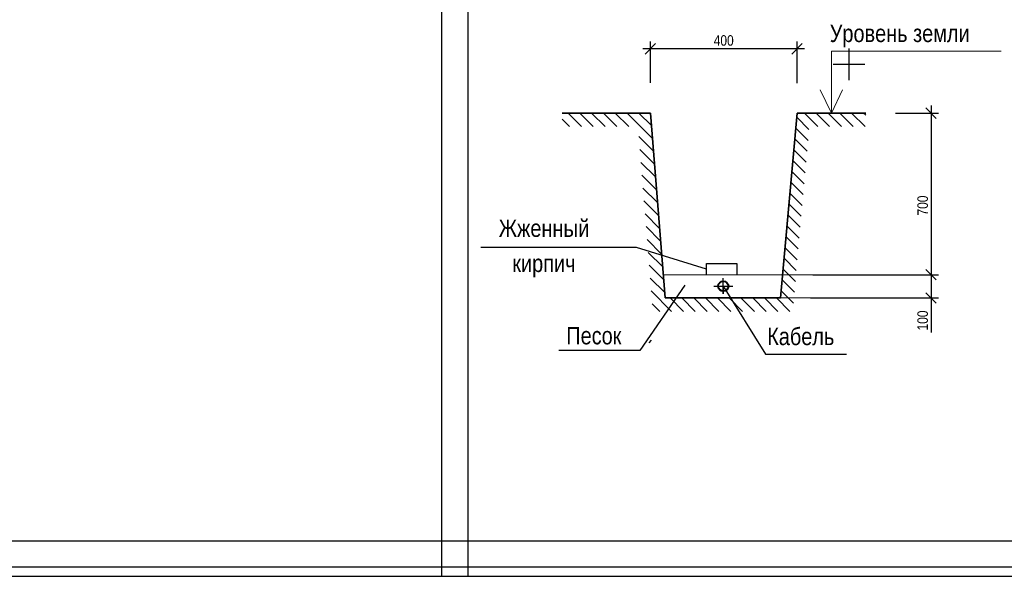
# Model space of a CAD drawing. Header units: millimetres. Extents: x -257011 to 237647566, y 2784933 to 6706507.
# Tile 43 of 256: x 10612030 to 10705133, y 2784933 to 2837538. Entities that reach past the tile are written whole.
import ezdxf

# ---------------------------------------------------------------- set-up
doc = ezdxf.new("R2010")
doc.units = ezdxf.units.MM
doc.header["$LTSCALE"] = 1000
doc.header["$PDMODE"] = 32
doc.header["$PDSIZE"] = 0.3
for name, color, linetype in [('(001) Сетка', 92, 'Continuous'), ('(002) Рамка', 7, 'Continuous'), ('kcd_tx', 7, 'Continuous')]:
    doc.layers.add(name, color=color, linetype=linetype)
doc.layers.add('элек 0.4', color=40, linetype='Continuous', lineweight=40)
doc.styles.get("Standard").update_dxf_attribs({"font": 'ARIALN.TTF'})
doc.styles.add('WMF-Times New Roman0', font='times.ttf')
doc.dimstyles.new('ISO-25_WS', dxfattribs={"dimscale": 141.414141, "dimtxt": 7, "dimasz": 7, "dimexe": 5, "dimexo": 20, "dimgap": 2, "dimtad": 1, "dimdec": 0, "dimdsep": 46, "dimtxsty": 'Standard', "dimblk": 'OBLIQUE', "dimcen": 2.5, "dimdle": 5, "dimclrd": 5, "dimclre": 5, "dimclrt": 5, "dimadec": 0, "dimazin": 0, "dimtfac": 1, "dimtdec": 0, "dimtmove": 0, "dimatfit": 3, "dimldrblk": 'OBLIQUE', "dimfxl": 0, "dimtolj": 1, "dimtzin": 0, "dimlwd": 30, "dimlwe": 30, "dimarcsym": 0})

# ---------------------------------------------------------------- blocks, each defined once
blk = doc.blocks.new('dhyjfyuk')
at = {"style": 'WMF-Times New Roman0'}
for s, insert, char_height, width, attachment_point in [('\\pi3453.25486;Samarqand viloyati Toyloq tumani "Хоnсhоrbоg\'" МFY dagi 11-son \\P\\pi1816.32378;maktabni rekonstruksiya qilish. (360 o\'quvchi o\'rinli qo\'shimcha bino \\P\\pi27327.21058;qurish).', (4414694, -1193420), 1400, 60812.6, 4), ('\\pi12888.864;{\\fTimes New Roman|b1|i0|c204|p18;\\C0;MCHJ\\P\\pi2815.884;"PARVIZ  PROEKT  SERVIS"\\P\\pi9383.364;Samarqand sh.\\C256; }', (4448452, -1205594), 1200, 29788.7, 1)]:
    blk.add_mtext(s, dxfattribs=dict(at, insert=insert, char_height=char_height, width=width, attachment_point=attachment_point))
blk = doc.blocks.new('Setka')
at = {"layer": '(001) Сетка'}
for p, q in [((0, 1.5), (0, -1.5)), ((-1.5, 0), (1.5, 0))]:
    blk.add_line(p, q, dxfattribs=at)
blk = doc.blocks.new('_Oblique')
at = {"color": 0, "linetype": 'ByBlock', "lineweight": -2}
blk.add_line((-0.5, -0.5), (0.5, 0.5), dxfattribs=at)
blk = doc.blocks.new('*D2062')
at = {"layer": 'Defpoints', "color": 0, "lineweight": 50, "transparency": 16777216}
for p in [(10671664, 2834782), (10671664, 2828759, 387842), (10685535, 2828711, 387842)]:
    blk.add_point(p, dxfattribs=at)
at = {"layer": 'kcd_tx', "color": 5, "lineweight": 30, "transparency": 16777216}
for p, q in [((10671664, 2831587), (10671664, 2835489)), ((10685535, 2831540), (10685535, 2835489)), ((10686242, 2834782), (10670957, 2834782))]:
    blk.add_line(p, q, dxfattribs=at)
at = {"layer": 'kcd_tx', "color": 5, "lineweight": 30, "transparency": 16777216, "xscale": 989.89898989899, "yscale": 989.89898989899, "zscale": 989.89898989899, "rotation": 180}
blk.add_blockref('_Oblique', (10671664, 2834782), dxfattribs=at)
at = {"layer": 'kcd_tx', "color": 5, "lineweight": 30, "transparency": 16777216, "xscale": 989.89898989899, "yscale": 989.89898989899, "zscale": 989.89898989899}
blk.add_blockref('_Oblique', (10685535, 2834782), dxfattribs=at)
at = {"layer": 'kcd_tx', "color": 5, "lineweight": 0, "transparency": 16777216, "insert": (10678600, 2835571), "char_height": 989.9, "attachment_point": 5}
blk.add_mtext('\\A1;400', dxfattribs=at)
blk = doc.blocks.new('*D2063')
at = {"layer": 'Defpoints', "color": 0, "lineweight": 50, "transparency": 16777216}
for p in [(10692024, 2828711, 387842), (10683965, 2811239, 387842), (10698205, 2811239)]:
    blk.add_point(p, dxfattribs=at)
at = {"layer": 'kcd_tx', "color": 5, "lineweight": 30, "transparency": 16777216}
for p, q in [((10698205, 2829419), (10698205, 2810532)), ((10694853, 2828711), (10698912, 2828711)), ((10686794, 2811239), (10698912, 2811239))]:
    blk.add_line(p, q, dxfattribs=at)
at = {"layer": 'kcd_tx', "color": 5, "lineweight": 30, "transparency": 16777216, "xscale": 989.89898989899, "yscale": 989.89898989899, "zscale": 989.89898989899}
for p, rotation in [((10698205, 2828711), 90), ((10698205, 2811239), 270)]:
    blk.add_blockref('_Oblique', p, dxfattribs=dict(at, rotation=rotation))
at = {"layer": 'kcd_tx', "color": 5, "lineweight": 0, "transparency": 16777216, "insert": (10697417, 2819975), "char_height": 989.9, "attachment_point": 5, "rotation": 90}
blk.add_mtext('\\A1;700', dxfattribs=at)
blk = doc.blocks.new('*D2064')
at = {"layer": 'Defpoints', "color": 0, "lineweight": 50, "transparency": 16777216}
for p in [(10684210, 2813435, 387842), (10684210, 2811239, 387842), (10698205, 2811239)]:
    blk.add_point(p, dxfattribs=at)
at = {"layer": 'kcd_tx', "color": 5, "lineweight": 30, "transparency": 16777216}
for p, q in [((10698205, 2814142), (10698205, 2811239)), ((10687038, 2813435), (10698912, 2813435)), ((10687038, 2811239), (10698912, 2811239)), ((10698205, 2811239), (10698205, 2807969))]:
    blk.add_line(p, q, dxfattribs=at)
at = {"layer": 'kcd_tx', "color": 5, "lineweight": 30, "transparency": 16777216, "xscale": 989.89898989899, "yscale": 989.89898989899, "zscale": 989.89898989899}
for p, rotation in [((10698205, 2813435), 90), ((10698205, 2811239), 270)]:
    blk.add_blockref('_Oblique', p, dxfattribs=dict(at, rotation=rotation))
at = {"layer": 'kcd_tx', "color": 5, "lineweight": 0, "transparency": 16777216, "insert": (10697417, 2809109), "char_height": 989.9, "width": 4434.75, "attachment_point": 5, "rotation": 90}
blk.add_mtext('\\A1;100', dxfattribs=at)

msp = doc.modelspace()

# ---------------------------------------------------------------- hatches: boundary and pattern name
at = {"lineweight": 9}
h = msp.add_hatch(dxfattribs=at)
h.set_pattern_fill('ANSI31', color=0, scale=32734.675425, angle=90, style=0)
h.set_pattern_definition([(135, (8402792, 3248173.8), (-558.74512, -558.74512), [])])
h.paths.add_polyline_path([(10692024.225, 2827447.191), (10686690.828, 2827447.191), (10685121.146, 2809974.599), (10671899.317, 2809974.599), (10670497.305, 2827447.191), (10663329.991, 2827447.191), (10663329.991, 2828711.487), (10671664.217, 2828711.487), (10673066.228, 2811238.894), (10683965.339, 2811238.894), (10685535.021, 2828711.487), (10692024.225, 2828711.487)])

# ---------------------------------------------------------------- linework, layer by layer
at = {"color": 0, "lineweight": 18}
for p, q in [((10688779.623, 2828711.487, 387842.322), (10688779.623, 2834561.07, 387842.322)), ((10688779.623, 2834561.07, 387842.322), (10704833.684, 2834561.07, 387842.322)), ((10688779.623, 2828711.487, 387842.322), (10687730.971, 2830897.574, 387842.322)), ((10688779.623, 2828711.487, 387842.322), (10689828.276, 2830897.574, 387842.322))]:
    msp.add_line(p, q, dxfattribs=at)
at = {"color": 0, "lineweight": 35}
for p, q in [((10671664.217, 2828711.487, 387842.322), (10663329.991, 2828711.487, 387842.322)), ((10673066.228, 2811238.894, 387842.322), (10671664.217, 2828711.487, 387842.322)), ((10685535.021, 2828711.487, 387842.322), (10683965.339, 2811238.894, 387842.322)), ((10692024.225, 2828711.487, 387842.322), (10685535.021, 2828711.487, 387842.322)), ((10683965.339, 2811238.894, 387842.322), (10673066.228, 2811238.894, 387842.322))]:
    msp.add_line(p, q, dxfattribs=at)
at = {"color": 7, "linetype": 'Continuous', "lineweight": 25}
for p, q in [((10670351.878, 2816009.004, 387842.322), (10655624.511, 2816009.004, 387842.322)), ((10676971.694, 2813962.281, 387842.322), (10670351.878, 2816009.004, 387842.322)), ((10678562.156, 2811629.205, 387842.322), (10678562.156, 2813106.667, 387842.322)), ((10674937.93, 2812456.31, 387842.322), (10670655.662, 2806279.832, 387842.322)), ((10677664.621, 2812347.428, 387842.322), (10679459.691, 2812347.428, 387842.322)), ((10678562.156, 2812367.936, 387842.322), (10682563.782, 2805913.305, 387842.322)), ((10678562.156, 2812347.428, 387842.322), (10678562.156, 2811629.205, 387842.322)), ((10670655.662, 2806279.832, 387842.322), (10663010.739, 2806279.832, 387842.322)), ((10682563.782, 2805913.305, 387842.322), (10690208.706, 2805913.305, 387842.322))]:
    msp.add_line(p, q, dxfattribs=at)
at = {"color": 0, "lineweight": 9}
msp.add_line((10684162.618, 2813434.875, 387842.322), (10672890.022, 2813434.875, 387842.322), dxfattribs=at)
at = {"color": 7, "lineweight": 9}
for p, q in [((10684210.03, 2813434.875, 387842.322), (10695515.042, 2813434.875, 387842.322)), ((10684012.75, 2811238.894, 387842.322), (10695515.042, 2811238.894, 387842.322))]:
    msp.add_line(p, q, dxfattribs=at)
at = {"color": 250}
msp.add_lwpolyline([(10505941.78, 2785816.901), (10800411.477, 2785816.901), (10800411.477, 2994049.044), (10505941.78, 2994049.044)], close=True, dxfattribs=at)
at = {"color": 250, "lineweight": 30}
msp.add_lwpolyline([(10515857.596, 2788295.855), (10797932.523, 2788295.855), (10797932.523, 2991570.09), (10515857.596, 2991570.09)], close=True, dxfattribs=at)
at = {"layer": 'Defpoints', "color": 4}
msp.add_lwpolyline([(10505941.78, 2994932.972), (10505941.78, 2784932.972), (10654441.78, 2784932.972), (10654441.78, 2994932.972)], close=True, dxfattribs=at)
at = {"layer": 'Defpoints', "color": 6}
msp.add_lwpolyline([(10651911.477, 2994932.972), (10651911.477, 2784932.972), (10800411.477, 2784932.972), (10800411.477, 2994932.972)], close=True, dxfattribs=at)
at = {"layer": 'kcd_tx', "color": 2, "lineweight": 0}
for p in [(10698205.249, 2828711.487, 387842.322), (10684012.75, 2811238.894, 387842.322)]:
    msp.add_line(p, (10698205.249, 2811238.894, 387842.322), dxfattribs=at)
at = {"layer": 'элек 0.4', "color": 7, "lineweight": 25}
for p, q in [((10676971.694, 2814489.687, 387842.322), (10679829.003, 2814489.687, 387842.322)), ((10676971.694, 2813434.875, 387842.322), (10676971.694, 2814489.687, 387842.322)), ((10679829.003, 2814489.687, 387842.322), (10679829.003, 2813434.875, 387842.322)), ((10671730.138, 2807265.811, 387842.322), (10671520.494, 2806995.672, 387842.322))]:
    msp.add_line(p, q, dxfattribs=at)
at = {"layer": 'элек 0.4', "color": 7}
msp.add_ellipse((10678562.156, 2812347.428, 387842.322), major_axis=(-1.116, 476.594), ratio=0.999999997, start_param=1.568321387, end_param=7.851506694, dxfattribs=at)

# ---------------------------------------------------------------- block references
at = {"layer": '(001) Сетка', "xscale": 999.9785568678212, "yscale": 999.9785568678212, "zscale": 999.9785568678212}
msp.add_blockref('Setka', (10690437.01, 2833326.984, 113160.887), dxfattribs=at)
at = {"layer": '(002) Рамка', "lineweight": 50}
for p in [(5681315.107, 4000591.194), (6007548.681, 4000320.148)]:
    msp.add_blockref('dhyjfyuk', p, dxfattribs=at)

# ---------------------------------------------------------------- texts
at = {"lineweight": 60}
for s, height, p in [('Уровень земли', 1642.73197, (10688628.645, 2835427.607, 387842.322)), ('Жженный', 1642.732, (10657324.022, 2817007.715, 387842.322)), ('кирпич', 1642.732, (10658609.403, 2813690.045, 387842.322)), ('Песок', 1642.732, (10663712.903, 2806855.211, 387842.322)), ('Кабель', 1642.732, (10682715.454, 2806783.017, 387842.322))]:
    msp.add_text(s, height=height, dxfattribs=at).set_placement(p)

# ---------------------------------------------------------------- dimensions: what is measured, and where the dimension line sits
at = {"layer": 'kcd_tx', "color": 2, "lineweight": 0}
dim = msp.add_linear_dim(base=(10671664.217, 2834782.368), p1=(10685535.021, 2828711.487, 387842.322), p2=(10671664.217, 2828758.898, 387842.322), text='400', dimstyle='ISO-25_WS', override={"dimfxl": 2, "dimarcsym": 1}, dxfattribs=at)
dim.commit()
dim.dimension.update_dxf_attribs({"geometry": '*D2062', "text_midpoint": (10678599.619, 2835570.612)})
for p1, p2, text, picture, middle in [((10692024.225, 2828711.487, 387842.322), (10683965.339, 2811238.894, 387842.322), '700', '*D2063', (10697417.005, 2819975.191)), ((10684210.03, 2813434.875, 387842.322), (10684210.03, 2811238.894, 387842.322), '100', '*D2064', (10697417.005, 2809108.952))]:
    dim = msp.add_linear_dim(base=(10698205.249, 2811238.894), p1=p1, p2=p2, angle=90, text=text, dimstyle='ISO-25_WS', override={"dimfxl": 2, "dimarcsym": 1}, dxfattribs=at)
    dim.commit()
    dim.dimension.update_dxf_attribs({"geometry": picture, "text_midpoint": middle})

doc.saveas('drawing.dxf')
